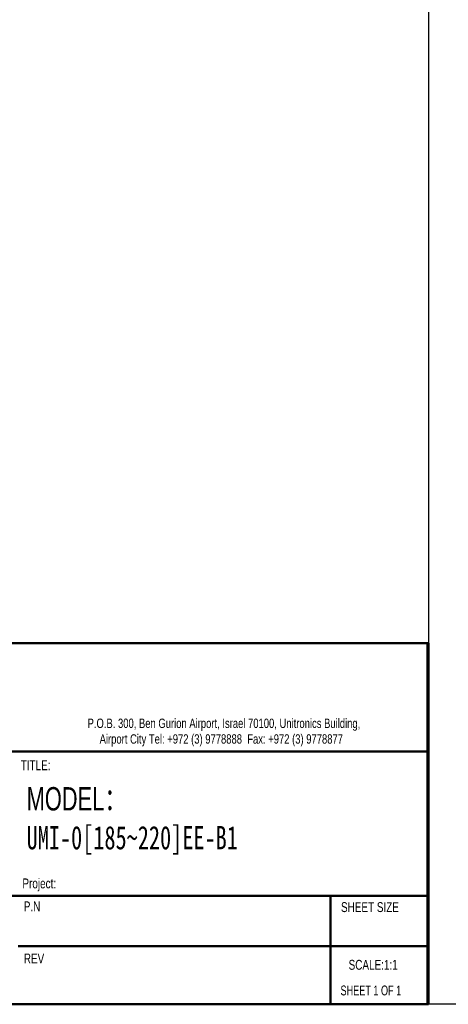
# Model space of a CAD drawing. Header units: millimetres. Extents: x 802 to 9345, y -804 to 1180.
# Tile 125 of 189: x 4777 to 5016, y -804 to -255. Entities that reach past the tile are written whole.
import ezdxf

# ---------------------------------------------------------------- set-up
doc = ezdxf.new("R2010")
doc.units = ezdxf.units.MM
doc.header["$LTSCALE"] = 30.734
doc.layers.get('0').update_dxf_attribs({"linetype": 'CONTINUOUS'})
doc.styles.add('SLDTEXTSTYLE0', font='TXT', dxfattribs={"width": 0.75})
doc.styles.add('SLDTEXTSTYLE2', font='TXT', dxfattribs={"width": 0.6875})
doc.styles.add('SLDTEXTSTYLE3', font='TXT', dxfattribs={"width": 0.482098})
doc.styles.get("Standard").update_dxf_attribs({"font": 'txt', "width": 0.7})

# ---------------------------------------------------------------- blocks, each defined once
blk = doc.blocks.new('SW_NOTE_0')
at = {"color": 0, "char_height": 1.5875, "attachment_point": 1, "style": 'SLDTEXTSTYLE3'}
for s, insert in [('The above constitute the property of Unitronics (1989)(R"G) Ltd., and are protected by copyright laws as its', (0, 2.05)), ('"creation". Unitronics (1989)(R"G) Ltd. retains all rights to its proprietary assets including, but not limited', (0, -0.04)), ('to the drawings, sketches and drafts, and shall remain the property of Unitronics (1989)(R"G) Ltd. Copyright', (0, -2.12)), ('protection claimed includes all forms and matters of materials and information. Any unauthorized use,', (0, -4.2)), ('copying, quoting, sale, distribution, transfer, assignment, giveaway, rent, lease, sublicense or dispose thereof', (0, -6.29)), ('are strictly prohibited without prior written permission from Unitronics (1989)(R"G) Ltd.', (0, -8.37))]:
    blk.add_mtext(s, dxfattribs=dict(at, insert=insert))
blk = doc.blocks.new('SW_NOTE_2')
at = {"color": 0, "linetype": 'Continuous', "lineweight": 0, "char_height": 1.5, "attachment_point": 2, "style": 'SLDTEXTSTYLE0'}
for s, insert in [('P.O.B. 300, Ben Gurion Airport, Israel 70100, Unitronics Building,', (29.41, 1.93)), ('Airport City Tel: +972 (3) 9778888  Fax: +972 (3) 9778877', (28.99, -0.57))]:
    blk.add_mtext(s, dxfattribs=dict(at, insert=insert))

msp = doc.modelspace()

# ---------------------------------------------------------------- linework, layer by layer
for p, q in [((5004.56, 608.87), (5004.56, -804)), ((9344.74, -804), (801.94, -803.77))]:
    msp.add_line(p, q)
at = {"color": 7, "linetype": 'Continuous', "lineweight": 50}
for p, q in [((4505.86, -602.79), (5004.23, -602.79)), ((5004.23, -663.2), (4505.96, -663.2)), ((4508.05, -743.5), (5004.23, -743.5)), ((4950.07, -804), (4950.07, -743.5)), ((5004.23, -771.54), (4776.2, -771.54)), ((4506.19, -804), (5004.56, -804))]:
    msp.add_line(p, q, dxfattribs=at)
at = {"color": 7, "linetype": 'Continuous', "lineweight": 70}
msp.add_line((5004.23, -602.79), (5004.23, -804), dxfattribs=at)
at = {"color": 7, "linetype": 'Continuous', "lineweight": 35}
msp.add_line((5004.4, -663.2), (5004.23, -663.2), dxfattribs=at)

# ---------------------------------------------------------------- block references
at = {"xscale": 3.307392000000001, "yscale": 3.307392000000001, "zscale": 3.307392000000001}
msp.add_blockref('SW_NOTE_0', (4509.81, -615.46), dxfattribs=at)
at = {"color": 7, "linetype": 'Continuous', "lineweight": 0, "xscale": 3.491136, "yscale": 3.491136, "zscale": 3.491136}
msp.add_blockref('SW_NOTE_2', (4787.99, -651.55), dxfattribs=at)

# ---------------------------------------------------------------- texts
at = {"color": 7, "linetype": 'Continuous', "lineweight": 0, "attachment_point": 1}
for s, insert, char_height, style in [('TITLE:', (4777.53, -668.03), 5.512, 'SLDTEXTSTYLE0'), ('P.N', (4779.26, -746.66), 5.512, 'SLDTEXTSTYLE0'), ('SCALE:1:1', (4960.08, -779.24), 5.512, 'SLDTEXTSTYLE0'), ('SHEET 1 OF 1', (4955.57, -793.53), 5.5123, 'SLDTEXTSTYLE2')]:
    msp.add_mtext(s, dxfattribs=dict(at, insert=insert, char_height=char_height, style=style))
at = {"lineweight": 0, "insert": (4780.81, -682.98), "char_height": 13, "width": 112.903, "attachment_point": 1}
msp.add_mtext('MODEL{\\fSimSun|b0|i0|c134|p2;：\\fSimSun|b0|i0|c177|p2;\\P\\ffangsong|b0|i0|c0|p0;UMI-0[185~220]EE-B1}', dxfattribs=at)
at = {"char_height": 5.512, "attachment_point": 1, "style": 'SLDTEXTSTYLE0'}
for s, insert in [('Project:', (4778.49, -733.88)), ('SHEET SIZE', (4955.83, -747.09)), ('REV', (4779.26, -775.73))]:
    msp.add_mtext(s, dxfattribs=dict(at, insert=insert))

doc.saveas('drawing.dxf')
